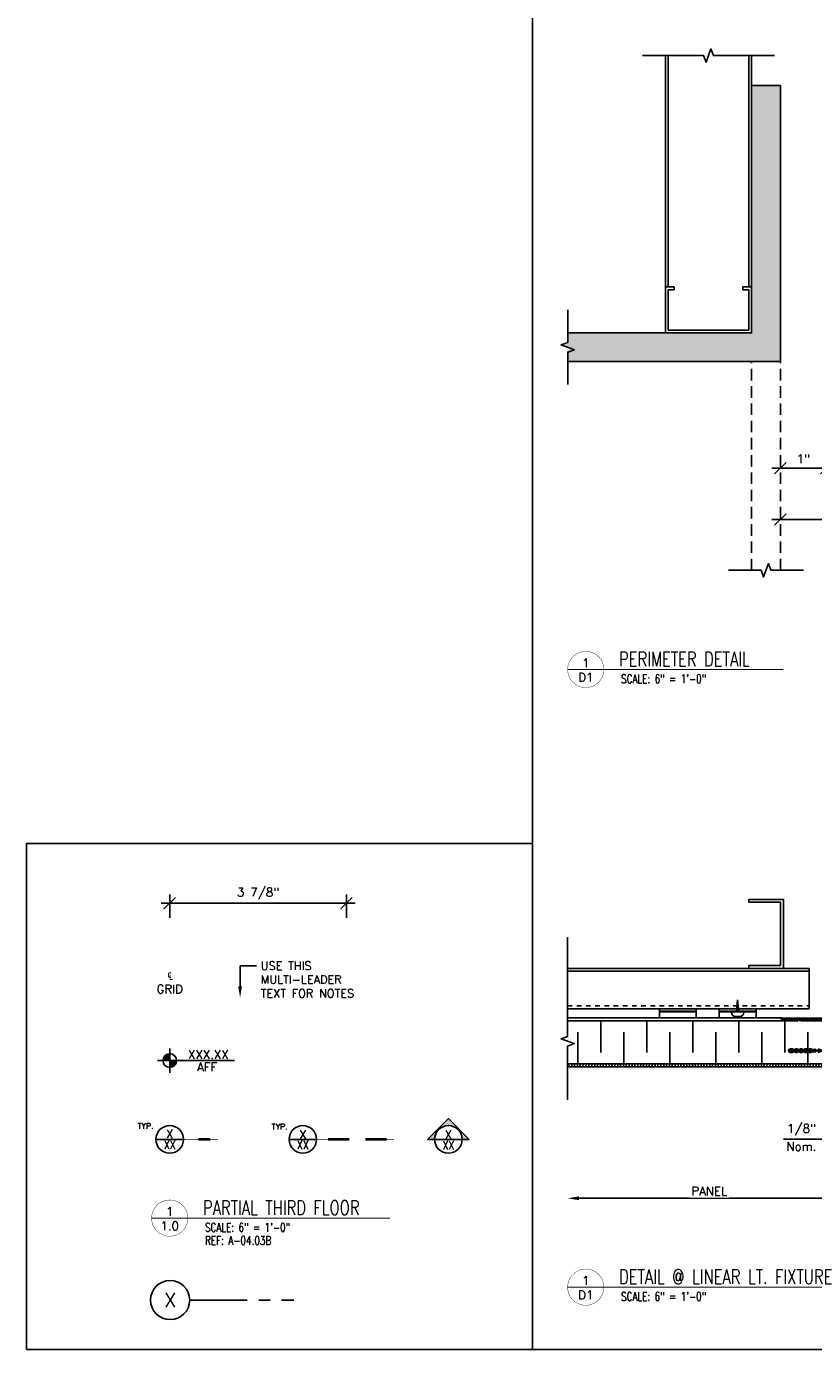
# Model space of a CAD drawing. Header units: inches. Extents: x 31 to 585, y 3457 to 3603.
# Tile 2 of 24: x 214 to 231, y 3481 to 3510. Entities that reach past the tile are written whole.
import ezdxf
from ezdxf import colors
from ezdxf.entities.mleader import LeaderData, LeaderLine
from ezdxf.enums import TextEntityAlignment as Align
from ezdxf.math import Vec2, Vec3

# ---------------------------------------------------------------- set-up
doc = ezdxf.new("R2010")
doc.units = ezdxf.units.IN
doc.header["$MEASUREMENT"] = 0
doc.linetypes.add('CENTER', pattern=[2, 1.25, -0.25, 0.25, -0.25])
doc.linetypes.add('HIDDEN', pattern=[0.375, 0.25, -0.125])
for name, color, linetype in [('1-ARCH', 1, 'Continuous'), ('1-DIM', 4, 'Continuous'), ('1-MOUNT', 155, 'Continuous'), ('1-PANEL', 6, 'Continuous'), ('1-REF', 4, 'Continuous'), ('1-TEXT', 2, 'Continuous'), ('1-TITLE', 4, 'Continuous')]:
    doc.layers.add(name, color=color, linetype=linetype)
doc.layers.add('1-VIEWPORT', color=3, linetype='Continuous', plot=False)
doc.styles.add('ROMANS', font='romans.shx')
doc.styles.add('TEXT', font='romans.shx')
doc.dimstyles.new('DIM 6-12', dxfattribs={"dimscale": 2, "dimtxt": 0.09375, "dimasz": 0.125, "dimexe": 0.09375, "dimexo": 0.09375, "dimgap": 0.03125, "dimtad": 1, "dimdec": 4, "dimzin": 3, "dimdsep": 46, "dimlunit": 5, "dimtxsty": 'TEXT', "dimblk": 'OBLIQUE', "dimcen": 0.09375, "dimdle": 0.09375, "dimclrd": 256, "dimclre": 4, "dimclrt": 2, "dimadec": 0, "dimazin": 0, "dimtfac": 1, "dimtdec": 4, "dimtmove": 0, "dimatfit": 3, "dimfxl": 0, "dimfrac": 2, "dimtolj": 1, "dimtzin": 0, "dimlwd": -1, "dimlwe": -1, "dimarcsym": 0})

# ---------------------------------------------------------------- blocks, each defined once
blk = doc.blocks.new('_Oblique')
at = {"color": 0, "linetype": 'ByBlock', "lineweight": -2}
blk.add_line((-0.5, -0.5), (0.5, 0.5), dxfattribs=at)
blk = doc.blocks.new('*D2')
at = {"layer": '1-DIM', "color": 4, "transparency": 16777216}
for p, q in [((216.641, 3490.446), (216.641, 3490.957)), ((220.485, 3490.446), (220.485, 3490.957))]:
    blk.add_line(p, q, dxfattribs=at)
at = {"layer": '1-DIM', "transparency": 16777216}
blk.add_line((216.454, 3490.769), (220.673, 3490.769), dxfattribs=at)
at = {"layer": 'Defpoints', "color": 0, "transparency": 16777216}
for p in [(220.485, 3490.769), (216.641, 3490.259), (220.485, 3490.259)]:
    blk.add_point(p, dxfattribs=at)
at = {"layer": '1-DIM', "transparency": 16777216, "xscale": 0.25, "yscale": 0.25, "zscale": 0.25, "rotation": 180}
blk.add_blockref('_Oblique', (216.641, 3490.769), dxfattribs=at)
at = {"layer": '1-DIM', "transparency": 16777216, "xscale": 0.25, "yscale": 0.25, "zscale": 0.25}
blk.add_blockref('_Oblique', (220.485, 3490.769), dxfattribs=at)
at = {"layer": '1-DIM', "color": 2, "transparency": 16777216, "insert": (218.563, 3490.975), "char_height": 0.1875, "attachment_point": 5, "style": 'TEXT', "bg_fill": 3, "box_fill_scale": 1.25, "bg_fill_color": 256, "bg_fill_true_color": 13158600, "bg_fill_transparency": 0}
blk.add_mtext('\\A1;3 7/8"', dxfattribs=at)
blk = doc.blocks.new('*U15')
at = {"layer": '1-TEXT', "color": 2, "style": 'TEXT'}
blk.add_attdef('VIEWNAME', (0.89, 0.061), '', height=0.25, dxfattribs=at)
at = {"layer": '1-TEXT', "style": 'TEXT'}
for tag, p in [('NOTE1', (0.926, -0.281)), ('NOTE2', (0.926, -0.463)), ('NOTE3', (0.926, -0.655)), ('NOTE4', (0.926, -0.832))]:
    blk.add_attdef(tag, p, '', height=0.125, dxfattribs=at)
blk.add_wipeout([(0.314, 0.314), (0.236, 0.304), (0.163, 0.275), (0.099, 0.229), (0.049, 0.168), (0.015, 0.097), (0.001, 0.02), (0.006, -0.059), (0.03, -0.134), (0.072, -0.2), (0.13, -0.254), (0.199, -0.292), (0.275, -0.312), (0.354, -0.312), (0.43, -0.292), (0.499, -0.254), (0.556, -0.2), (0.599, -0.134), (0.623, -0.059), (0.628, 0.02), (0.613, 0.097), (0.58, 0.168), (0.529, 0.229), (0.466, 0.275), (0.392, 0.304)])
at = {"layer": '1-TITLE', "const_width": 0.00651}
blk.add_lwpolyline([(0, 0, 1), (0.628, 0, 0.414214), (0.314, 0.314, 0.414214), (0, 0, 2.926408)], format="xyb", dxfattribs=at)
at = {"layer": '1-TITLE', "const_width": 0.02}
blk.add_lwpolyline([(0, 0), (4.132, 0)], dxfattribs=at)
at = {"layer": '1-TEXT', "style": 'TEXT'}
for tag, p in [('DETAIL#', (0.301, 0.094)), ('SHEET#', (0.306, -0.207))]:
    blk.add_attdef(tag, text='', height=0.125, dxfattribs=at).set_placement(p, align=Align.CENTER)
blk = doc.blocks.new('*U11')
blk.add_wipeout([(0, 7.18), (-1.78, 6.95), (-3.46, 6.29), (-4.91, 5.23), (-6.06, 3.85), (-6.83, 2.22), (-7.16, 0.45), (-7.05, -1.34), (-6.49, -3.06), (-5.53, -4.57), (-4.22, -5.81), (-2.64, -6.67), (-0.9, -7.12), (0.9, -7.12), (2.64, -6.67), (4.22, -5.81), (5.53, -4.57), (6.49, -3.06), (7.05, -1.34), (7.16, 0.45), (6.83, 2.22), (6.06, 3.85), (4.91, 5.23), (3.46, 6.29), (1.78, 6.95)])
at = {"layer": '1-REF'}
blk.add_line((7.18, 0), (-7.18, 0), dxfattribs=at)
blk.add_lwpolyline([(25, 0, 0.343, 0.343, 0), (21.24, 0, 1.46, 1.46, 0), (14.88, 0, 0.343, 0.343, 0), (7.18, 0, 0, 0, 0)], format="xyseb", dxfattribs=at)
blk.add_circle((0, 0), 7.18, dxfattribs=at)
at = {"layer": '1-REF', "color": 2, "style": 'TEXT'}
for tag, p in [('TYP.', (-17.24, 5.41)), ('DETAIL', (-1.33, 1.74)), ('PAGE', (-2.43, -4.86))]:
    blk.add_attdef(tag, p, '', height=3.43, dxfattribs=at)
blk = doc.blocks.new('*U10')
blk.add_wipeout([(0, 0.425), (-0.106, 0.412), (-0.205, 0.373), (-0.291, 0.31), (-0.359, 0.228), (-0.405, 0.131), (-0.425, 0.027), (-0.418, -0.08), (-0.385, -0.181), (-0.328, -0.271), (-0.25, -0.344), (-0.157, -0.396), (-0.053, -0.422), (0.053, -0.422), (0.157, -0.396), (0.25, -0.344), (0.328, -0.271), (0.385, -0.181), (0.418, -0.08), (0.425, 0.027), (0.405, 0.131), (0.359, 0.228), (0.291, 0.31), (0.205, 0.373), (0.106, 0.412)])
at = {"layer": '1-REF', "linetype": 'CENTER'}
blk.add_line((0.425, 0), (2.693, 0), dxfattribs=at)
at = {"layer": '1-REF'}
blk.add_circle((0, 0), 0.425, dxfattribs=at)
at = {"layer": '1-TEXT', "style": 'TEXT'}
blk.add_attdef('GRID', (-0.134, -0.155), '', height=0.312, dxfattribs=at)
blk = doc.blocks.new('*U14')
at = {"layer": '1-TEXT', "style": 'TEXT'}
for tag, p in [('ELEV.', (0.861, 0.143)), ('AFF', (0.861, -0.139))]:
    blk.add_attdef(tag, text='', height=0.188, dxfattribs=at).set_placement(p, align=Align.MIDDLE_CENTER)
blk.add_wipeout([(0, 0.149), (-0.037, 0.144), (-0.072, 0.13), (-0.102, 0.108), (-0.126, 0.08), (-0.142, 0.046), (-0.149, 0.009), (-0.146, -0.028), (-0.135, -0.063), (-0.115, -0.095), (-0.087, -0.12), (-0.055, -0.138), (-0.019, -0.148), (0.019, -0.148), (0.055, -0.138), (0.087, -0.12), (0.115, -0.095), (0.135, -0.063), (0.146, -0.028), (0.149, 0.009), (0.142, 0.046), (0.126, 0.08), (0.102, 0.108), (0.072, 0.13), (0.037, 0.144)])
at = {"layer": '1-DIM'}
h = blk.add_hatch(color=256, dxfattribs=at)
h.paths.add_polyline_path([(0, 0.149, 0.414214), (-0.149, 0), (0, 0)])
h.paths.add_polyline_path([(0.149, 0), (0, 0), (0, -0.149, 0.414214)])
for p, q in [((-0.266, 0), (0.266, 0)), ((0, 0.266), (0, -0.266))]:
    blk.add_line(p, q, dxfattribs=at)
at = {"layer": '1-DIM', "linetype": 'CENTER'}
blk.add_line((1.41, 0), (0.219, 0), dxfattribs=at)
at = {"layer": '1-DIM'}
blk.add_circle((0, 0), 0.149, dxfattribs=at)
blk = doc.blocks.new('*U12')
at = {"layer": '1-REF'}
blk.add_lwpolyline([(50.25, 0, 0.363, 0.363, 0), (46.27, 0, 1.55, 1.55, 0), (34.46, 0, 0.363, 0.363, 0)], format="xyseb", dxfattribs=at)
blk.add_wipeout([(0, 7.6), (-1.89, 7.36), (-3.66, 6.66), (-5.2, 5.54), (-6.41, 4.07), (-7.22, 2.35), (-7.58, 0.48), (-7.46, -1.42), (-6.87, -3.23), (-5.85, -4.84), (-4.46, -6.15), (-2.8, -7.06), (-0.95, -7.54), (0.95, -7.54), (2.8, -7.06), (4.46, -6.15), (5.85, -4.84), (6.87, -3.23), (7.46, -1.42), (7.58, 0.48), (7.22, 2.35), (6.41, 4.07), (5.2, 5.54), (3.66, 6.66), (1.89, 7.36)])
blk.add_line((7.6, 0), (-7.6, 0), dxfattribs=at)
blk.add_lwpolyline([(25.66, 0, 1.55, 1.55, 0), (13.84, 0, 0.363, 0.363, 0), (7.6, 0, 0, 0, 0)], format="xyseb", dxfattribs=at)
blk.add_circle((0, 0), 7.6, dxfattribs=at)
at = {"layer": '1-REF', "color": 2, "style": 'TEXT'}
for tag, p, height in [('TYP.', (-18.58, 5.41), 3.2), ('DETAIL', (-1.65, 1.13), 4.5), ('PAGE', (-3.7, -5.43), 4.5)]:
    blk.add_attdef(tag, p, '', height=height, dxfattribs=at)
blk = doc.blocks.new('*U13')
blk.add_wipeout([(0, 7.6), (-1.89, 7.36), (-3.66, 6.66), (-5.2, 5.54), (-6.41, 4.07), (-7.22, 2.35), (-7.58, 0.48), (-7.46, -1.42), (-6.87, -3.23), (-5.85, -4.84), (-4.46, -6.15), (-2.8, -7.06), (-0.95, -7.54), (0.95, -7.54), (2.8, -7.06), (4.46, -6.15), (5.85, -4.84), (6.87, -3.23), (7.46, -1.42), (7.58, 0.48), (7.22, 2.35), (6.41, 4.07), (5.2, 5.54), (3.66, 6.66), (1.89, 7.36)])
at = {"layer": '1-REF'}
blk.add_hatch(color=256, dxfattribs=at).paths.add_polyline_path([(0, 11.47), (11.47, 0), (7.6, 0, 0.414214), (0, 7.6, 0.414214), (-7.6, 0), (-11.47, 0)])
blk.add_line((-7.6, 0), (7.6, 0), dxfattribs=at)
blk.add_lwpolyline([(-7.6, 0), (-11.47, 0), (0, 11.47), (11.47, 0), (7.6, 0)], dxfattribs=at)
blk.add_circle((0, 0), 7.6, dxfattribs=at)
at = {"layer": '1-REF', "color": 2, "style": 'ROMANS'}
for tag, p in [('DETAIL', (-1.74, 1.63)), ('PAGE', (-3.51, -5.3))]:
    blk.add_attdef(tag, p, '', height=3.8, dxfattribs=at)
blk = doc.blocks.new('*D27')
at = {"layer": '1-DIM', "transparency": 16777216}
blk.add_line((229.732, 3499.11), (237.133, 3499.11), dxfattribs=at)
blk.add_solid([(237.133, 3499.152), (237.133, 3499.068), (237.383, 3499.11)], dxfattribs=at)
at = {"layer": 'Defpoints', "color": 0, "transparency": 16777216}
for p in [(229.919, 3499.11), (237.383, 3499.11), (237.383, 3499.11)]:
    blk.add_point(p, dxfattribs=at)
at = {"layer": '1-DIM', "transparency": 16777216, "xscale": 0.25, "yscale": 0.25, "zscale": 0.25, "rotation": 180}
blk.add_blockref('_Oblique', (229.919, 3499.11), dxfattribs=at)
at = {"layer": '1-DIM', "color": 2, "transparency": 16777216, "insert": (233.526, 3499.315), "char_height": 0.1875, "attachment_point": 5, "style": 'TEXT', "bg_fill": 3, "box_fill_scale": 1.25, "bg_fill_color": 256, "bg_fill_true_color": 13158600, "bg_fill_transparency": 0}
blk.add_mtext('\\A1;(*) F/D', dxfattribs=at)
blk = doc.blocks.new('*D28')
at = {"layer": '1-DIM', "color": 4, "transparency": 16777216}
blk.add_line((230.919, 3503.314), (230.919, 3500.036), dxfattribs=at)
at = {"layer": '1-DIM', "transparency": 16777216}
blk.add_line((231.107, 3500.224), (229.732, 3500.224), dxfattribs=at)
at = {"layer": 'Defpoints', "color": 0, "transparency": 16777216}
for p in [(230.919, 3503.501), (229.919, 3500.224), (229.919, 3500.224)]:
    blk.add_point(p, dxfattribs=at)
at = {"layer": '1-DIM', "transparency": 16777216, "xscale": 0.25, "yscale": 0.25, "zscale": 0.25, "rotation": 180}
blk.add_blockref('_Oblique', (229.919, 3500.224), dxfattribs=at)
at = {"layer": '1-DIM', "transparency": 16777216, "xscale": 0.25, "yscale": 0.25, "zscale": 0.25}
blk.add_blockref('_Oblique', (230.919, 3500.224), dxfattribs=at)
at = {"layer": '1-DIM', "color": 2, "transparency": 16777216, "insert": (230.419, 3500.428), "char_height": 0.1875, "attachment_point": 5, "style": 'TEXT', "bg_fill": 3, "box_fill_scale": 1.25, "bg_fill_color": 256, "bg_fill_true_color": 13158600, "bg_fill_transparency": 0}
blk.add_mtext('\\A1;1"', dxfattribs=at)
blk = doc.blocks.new('*U43')
at = {"layer": '1-TEXT', "color": 2, "style": 'TEXT'}
blk.add_attdef('VIEWNAME', (0.89, 0.061), '', height=0.25, dxfattribs=at)
at = {"layer": '1-TEXT', "style": 'TEXT'}
for tag, p in [('NOTE1', (0.926, -0.281)), ('NOTE2', (0.926, -0.463)), ('NOTE3', (0.926, -0.655)), ('NOTE4', (0.926, -0.832))]:
    blk.add_attdef(tag, p, '', height=0.125, dxfattribs=at)
blk.add_wipeout([(0.314, 0.314), (0.236, 0.304), (0.163, 0.275), (0.099, 0.229), (0.049, 0.168), (0.015, 0.097), (0.001, 0.02), (0.006, -0.059), (0.03, -0.134), (0.072, -0.2), (0.13, -0.254), (0.199, -0.292), (0.275, -0.312), (0.354, -0.312), (0.43, -0.292), (0.499, -0.254), (0.556, -0.2), (0.599, -0.134), (0.623, -0.059), (0.628, 0.02), (0.613, 0.097), (0.58, 0.168), (0.529, 0.229), (0.466, 0.275), (0.392, 0.304)])
at = {"layer": '1-TITLE', "const_width": 0.00651}
blk.add_lwpolyline([(0, 0, 1), (0.628, 0, 0.414214), (0.314, 0.314, 0.414214), (0, 0, 2.926408)], format="xyb", dxfattribs=at)
at = {"layer": '1-TITLE', "const_width": 0.02}
blk.add_lwpolyline([(0, 0), (3.739, 0)], dxfattribs=at)
at = {"layer": '1-TEXT', "style": 'TEXT'}
for tag, p in [('DETAIL#', (0.301, 0.094)), ('SHEET#', (0.306, -0.207))]:
    blk.add_attdef(tag, text='', height=0.125, dxfattribs=at).set_placement(p, align=Align.CENTER)
blk = doc.blocks.new('*D57')
at = {"layer": '1-DIM', "color": 4, "transparency": 16777216}
for p, q in [((231.016, 3487.994), (231.016, 3485.447)), ((231.141, 3487.025), (231.141, 3485.447))]:
    blk.add_line(p, q, dxfattribs=at)
at = {"layer": '1-DIM', "transparency": 16777216}
for p, q in [((231.016, 3485.635), (229.989, 3485.635)), ((231.328, 3485.635), (231.016, 3485.635))]:
    blk.add_line(p, q, dxfattribs=at)
at = {"layer": 'Defpoints', "color": 0, "transparency": 16777216}
for p in [(231.016, 3488.181), (231.141, 3487.212), (231.016, 3485.635)]:
    blk.add_point(p, dxfattribs=at)
at = {"layer": '1-DIM', "transparency": 16777216, "xscale": 0.25, "yscale": 0.25, "zscale": 0.25, "rotation": 180}
blk.add_blockref('_Oblique', (231.016, 3485.635), dxfattribs=at)
at = {"layer": '1-DIM', "transparency": 16777216, "xscale": 0.25, "yscale": 0.25, "zscale": 0.25}
blk.add_blockref('_Oblique', (231.141, 3485.635), dxfattribs=at)
at = {"layer": '1-DIM', "color": 2, "transparency": 16777216, "insert": (230.378, 3485.84), "char_height": 0.1875, "attachment_point": 5, "style": 'TEXT', "bg_fill": 3, "box_fill_scale": 1.25, "bg_fill_color": 256, "bg_fill_true_color": 13158600, "bg_fill_transparency": 0}
blk.add_mtext('\\A1;1/8"', dxfattribs=at)
at = {"layer": '1-DIM', "color": 2, "transparency": 16777216, "insert": (230.378, 3485.479), "char_height": 0.1875, "attachment_point": 5, "style": 'TEXT', "bg_fill": 3, "box_fill_scale": 1.25, "bg_fill_color": 256, "bg_fill_true_color": 13158600, "bg_fill_transparency": 0}
blk.add_mtext('\\A1;Nom.', dxfattribs=at)
blk = doc.blocks.new('*D62')
at = {"layer": '1-DIM', "color": 4, "transparency": 16777216}
blk.add_line((231.016, 3487.988), (231.016, 3484.166), dxfattribs=at)
at = {"layer": '1-DIM', "transparency": 16777216}
blk.add_line((231.203, 3484.353), (225.544, 3484.353), dxfattribs=at)
blk.add_solid([(225.544, 3484.395), (225.544, 3484.311), (225.294, 3484.353)], dxfattribs=at)
at = {"layer": 'Defpoints', "color": 0, "transparency": 16777216}
for p in [(231.016, 3488.175), (225.294, 3484.353), (225.294, 3484.353)]:
    blk.add_point(p, dxfattribs=at)
at = {"layer": '1-DIM', "transparency": 16777216, "xscale": 0.25, "yscale": 0.25, "zscale": 0.25}
blk.add_blockref('_Oblique', (231.016, 3484.353), dxfattribs=at)
at = {"layer": '1-DIM', "color": 2, "transparency": 16777216, "insert": (228.374, 3484.509), "char_height": 0.1875, "attachment_point": 5, "style": 'TEXT', "bg_fill": 3, "box_fill_scale": 1.25, "bg_fill_color": 256, "bg_fill_true_color": 13158600, "bg_fill_transparency": 0}
blk.add_mtext('\\A1;PANEL', dxfattribs=at)
blk = doc.blocks.new('*U56')
at = {"layer": '1-TEXT', "color": 2, "style": 'TEXT'}
blk.add_attdef('VIEWNAME', (0.89, 0.061), '', height=0.25, dxfattribs=at)
at = {"layer": '1-TEXT', "style": 'TEXT'}
for tag, p in [('NOTE1', (0.926, -0.281)), ('NOTE2', (0.926, -0.463)), ('NOTE3', (0.926, -0.655)), ('NOTE4', (0.926, -0.832))]:
    blk.add_attdef(tag, p, '', height=0.125, dxfattribs=at)
blk.add_wipeout([(0.314, 0.314), (0.236, 0.304), (0.163, 0.275), (0.099, 0.229), (0.049, 0.168), (0.015, 0.097), (0.001, 0.02), (0.006, -0.059), (0.03, -0.134), (0.072, -0.2), (0.13, -0.254), (0.199, -0.292), (0.275, -0.312), (0.354, -0.312), (0.43, -0.292), (0.499, -0.254), (0.556, -0.2), (0.599, -0.134), (0.623, -0.059), (0.628, 0.02), (0.613, 0.097), (0.58, 0.168), (0.529, 0.229), (0.466, 0.275), (0.392, 0.304)])
at = {"layer": '1-TITLE', "const_width": 0.00651}
blk.add_lwpolyline([(0, 0, 1), (0.628, 0, 0.414214), (0.314, 0.314, 0.414214), (0, 0, 2.926408)], format="xyb", dxfattribs=at)
at = {"layer": '1-TITLE', "const_width": 0.02}
blk.add_lwpolyline([(0, 0), (5.486, 0)], dxfattribs=at)
at = {"layer": '1-TEXT', "style": 'TEXT'}
for tag, p in [('DETAIL#', (0.301, 0.094)), ('SHEET#', (0.306, -0.207))]:
    blk.add_attdef(tag, text='', height=0.125, dxfattribs=at).set_placement(p, align=Align.CENTER)

msp = doc.modelspace()

# ---------------------------------------------------------------- hatches: boundary and pattern name
at = {"layer": '1-PANEL'}
h = msp.add_hatch(dxfattribs=at)
h.set_pattern_fill('ANSI37', scale=0.25, style=0)
h.set_pattern_definition([(45, (-1969.028572, 6937.20415), (-0.02209708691, 0.02209708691), []), (135, (-1969.028572, 6937.20415), (-0.02209708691, -0.02209708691), [])])
h.paths.add_polyline_path([(229.93759, 3488.25079, -0.57143672), (229.9462, 3488.2654), (230.53369, 3488.2654), (230.54354, 3488.25556), (230.55338, 3488.2654), (230.9045, 3488.2654, -0.29774875), (230.92739, 3488.25044), (230.97739, 3488.25044), (231.00098, 3488.26406, -0.57735027), (231.01598, 3488.2554), (231.01598, 3488.17547, -0.04254503), (231.01427, 3488.15548), (230.97474, 3487.92529), (230.99878, 3487.94546, -0.65042148), (231.0152, 3487.93742), (230.99023, 3487.27628, -0.52754321), (230.98473, 3487.27281), (230.98473, 3487.27249), (230.84836, 3487.27249, -0.41421356), (230.84443, 3487.27642), (230.84443, 3487.37406, -0.41421356), (230.86411, 3487.39375), (230.87474, 3487.39375, -0.41421356), (230.89443, 3487.37406), (230.89443, 3487.32225, 0.41421356), (230.90443, 3487.31225), (230.92498, 3487.31225, 0.41421356), (230.93498, 3487.32225), (230.93498, 3487.63375, 0.41421356), (230.92498, 3487.64375), (230.90443, 3487.64375, 0.41421356), (230.89443, 3487.63375), (230.89443, 3487.54217, -0.41421356), (230.87474, 3487.52249), (230.85427, 3487.52249, -0.41421356), (230.84443, 3487.53233), (230.84443, 3487.53749), (230.79443, 3487.53749), (230.79443, 3487.53233, -0.41421356), (230.78458, 3487.52249), (230.75427, 3487.52249, -0.41421356), (230.74443, 3487.53233), (230.74443, 3487.53749), (230.69443, 3487.53749), (230.69443, 3487.53233, -0.41421356), (230.68458, 3487.52249), (230.65427, 3487.52249, -0.41421356), (230.64443, 3487.53233), (230.64443, 3487.53749), (230.59443, 3487.53749), (230.59443, 3487.53233, -0.41421356), (230.58458, 3487.52249), (230.55427, 3487.52249, -0.41421356), (230.54443, 3487.53233), (230.54443, 3487.53749), (230.51598, 3487.53749), (230.51598, 3487.58749), (230.54443, 3487.58749), (230.54443, 3487.59264, -0.41421356), (230.55427, 3487.60249), (230.58458, 3487.60249, -0.41421356), (230.59443, 3487.59264), (230.59443, 3487.58749), (230.64443, 3487.58749), (230.64443, 3487.59264, -0.41421356), (230.65427, 3487.60249), (230.68458, 3487.60249, -0.41421356), (230.69443, 3487.59264), (230.69443, 3487.58749), (230.74443, 3487.58749), (230.74443, 3487.59264, -0.41421356), (230.75427, 3487.60249), (230.78458, 3487.60249, -0.41421356), (230.79443, 3487.59264), (230.79443, 3487.58749), (230.84443, 3487.58749), (230.84443, 3487.72268, -0.41421356), (230.86411, 3487.74237), (230.87474, 3487.74237, -0.50562633), (230.89495, 3487.71794, 0.48355105), (230.91411, 3487.69375), (230.91529, 3487.69375, 0.41421356), (230.93498, 3487.71343), (230.93498, 3487.8091, 0.41421356), (230.91529, 3487.82879), (230.91411, 3487.82879, 0.41421356), (230.89443, 3487.8091, -0.41421356), (230.87474, 3487.78942), (230.86411, 3487.78942, -0.41421356), (230.84443, 3487.8091), (230.84443, 3487.93036, -0.41421356), (230.86411, 3487.95005), (230.87474, 3487.95005, -0.41421356), (230.89443, 3487.93036), (230.89443, 3487.88879, 0.41421356), (230.90443, 3487.87879), (230.92498, 3487.87879, 0.41421356), (230.93498, 3487.88879), (230.93498, 3488.20028, 0.41421356), (230.92498, 3488.21028), (230.90443, 3488.21028, 0.41421356), (230.89443, 3488.20028), (230.89443, 3488.10871, -0.41421356), (230.87474, 3488.08902), (230.86411, 3488.08902, -0.41421356), (230.84443, 3488.10871), (230.84443, 3488.21028), (230.3712, 3488.21028), (230.28636, 3488.22524), (230.28636, 3488.20044), (230.23054, 3488.21028), (230.00287, 3488.21028, -0.26047061)])
h.paths.add_polyline_path([(230.13443, 3487.60249), (230.14443, 3487.60249), (230.18458, 3487.60249, -0.41421356), (230.19443, 3487.59264), (230.19443, 3487.58749), (230.24443, 3487.58749), (230.24443, 3487.59264, -0.41421356), (230.25427, 3487.60249), (230.28458, 3487.60249, -0.41421356), (230.29443, 3487.59264), (230.29443, 3487.58749), (230.34443, 3487.58749), (230.34443, 3487.59264, -0.41421356), (230.35427, 3487.60249), (230.38458, 3487.60249, -0.41421356), (230.39443, 3487.59264), (230.39443, 3487.58749), (230.44443, 3487.58749), (230.44443, 3487.59264, -0.41421356), (230.45427, 3487.60249), (230.48458, 3487.60249, -0.41421356), (230.49443, 3487.59264), (230.49443, 3487.58749), (230.51598, 3487.58749), (230.51598, 3487.53749), (230.49443, 3487.53749), (230.49443, 3487.53233, -0.41421356), (230.48458, 3487.52249), (230.45427, 3487.52249, -0.41421356), (230.44443, 3487.53233), (230.44443, 3487.53749), (230.39443, 3487.53749), (230.39443, 3487.53233, -0.41421356), (230.38458, 3487.52249), (230.35427, 3487.52249, -0.41421356), (230.34443, 3487.53233), (230.34443, 3487.53749), (230.29443, 3487.53749), (230.29443, 3487.53233, -0.41421356), (230.28458, 3487.52249), (230.25427, 3487.52249, -0.41421356), (230.24443, 3487.53233), (230.24443, 3487.53749), (230.19443, 3487.53749), (230.19443, 3487.53233, -0.41421356), (230.18458, 3487.52249), (230.13443, 3487.52249, -1)], flags=17)
h = msp.add_hatch(dxfattribs=at)
h.set_pattern_fill('ANSI31', color=8, scale=0.5, angle=45, style=0)
h.set_pattern_definition([(90, (-20.930165, -0.14575), (-0.0625, 1e-17), [])])
h.paths.add_polyline_path([(225.29444, 3487.27481), (225.29444, 3487.21231), (230.98473, 3487.21231), (230.98473, 3487.27481)])

# ---------------------------------------------------------------- linework, layer by layer
at = {"layer": '1-ARCH', "color": 8}
for p, q in [((227.41934, 3504.16499), (227.41934, 3509.19387)), ((227.48184, 3504.16499), (227.48184, 3509.19387)), ((229.23184, 3504.16499), (229.23184, 3509.19387)), ((229.29434, 3503.16499), (229.29434, 3509.19387))]:
    msp.add_line(p, q, dxfattribs=at)
at = {"layer": '1-ARCH'}
for p, q in [((229.29434, 3508.53999), (229.91934, 3508.53999)), ((229.29434, 3503.16499), (229.29434, 3508.53999)), ((229.91934, 3502.53999), (229.91934, 3508.53999)), ((225.29522, 3503.16499), (229.29434, 3503.16499))]:
    msp.add_line(p, q, dxfattribs=at)
at = {"layer": '1-ARCH', "linetype": 'HIDDEN'}
msp.add_line((229.29434, 3498.00557), (229.29434, 3502.53999), dxfattribs=at)
at = {"layer": '1-ARCH', "color": 8}
msp.add_lwpolyline([(227.41934, 3504.16499), (227.60684, 3504.16499), (227.60684, 3504.10249), (227.48184, 3504.10249), (227.48184, 3503.22749), (229.23184, 3503.22749), (229.23184, 3504.10249), (229.10684, 3504.10249), (229.10684, 3504.16499), (229.29434, 3504.16499), (229.29434, 3503.16499), (227.41934, 3503.16499)], close=True, dxfattribs=at)
at = {"layer": '1-DIM'}
for points in [[(229.79434, 3509.19387), (228.46231, 3509.19387), (228.40958, 3509.33875), (228.30411, 3509.04898), (228.25137, 3509.19387), (226.91934, 3509.19387)], [(225.29522, 3503.66499), (225.29522, 3502.95796), (225.15033, 3502.90522), (225.44011, 3502.79975), (225.29522, 3502.74702), (225.29522, 3502.03999)], [(228.79434, 3498.00557), (229.50137, 3498.00557), (229.55411, 3497.86069), (229.65958, 3498.15046), (229.71231, 3498.00557), (230.41934, 3498.00557)]]:
    msp.add_lwpolyline(points, dxfattribs=at)
at = {"layer": '1-MOUNT', "color": 1}
for p, q in [((225.29444, 3489.34899), (230.54807, 3489.34899)), ((230.54807, 3488.47399), (230.54807, 3489.34899)), ((225.29444, 3489.28649), (230.54807, 3489.28649)), ((225.29444, 3488.47399), (230.54807, 3488.47399))]:
    msp.add_line(p, q, dxfattribs=at)
at = {"layer": '1-MOUNT', "color": 1, "linetype": 'HIDDEN', "ltscale": 0.125}
msp.add_line((225.29444, 3488.53649), (230.54807, 3488.53649), dxfattribs=at)
at = {"layer": '1-MOUNT'}
for p, q in [((228.964, 3488.40793), (228.99023, 3488.66471)), ((229.01646, 3488.40793), (228.99023, 3488.66471)), ((228.09088, 3488.41903), (227.29213, 3488.41903)), ((228.09088, 3488.40793), (227.29213, 3488.40793)), ((229.3896, 3488.41903), (228.59085, 3488.41903)), ((229.3896, 3488.40793), (228.59085, 3488.40793))]:
    msp.add_line(p, q, dxfattribs=at)
at = {"layer": '1-MOUNT', "color": 8}
msp.add_lwpolyline([(229.92294, 3489.41149), (229.92294, 3490.78649), (229.23544, 3490.78649), (229.23544, 3490.84899), (229.98544, 3490.84899), (229.98544, 3489.34899), (229.23544, 3489.34899), (229.23544, 3489.41149)], close=True, dxfattribs=at)
at = {"layer": '1-MOUNT'}
for points in [[(229.0097, 3488.47358), (228.96998, 3488.46601)], [(229.00801, 3488.49062), (228.97174, 3488.4832)], [(229.00632, 3488.50715), (228.97349, 3488.50089)], [(229.00463, 3488.52368), (228.97525, 3488.51808)], [(229.00294, 3488.54022), (228.977, 3488.53527)], [(229.00126, 3488.55675), (228.97876, 3488.55246)], [(228.99957, 3488.57328), (228.98052, 3488.56965)], [(228.99788, 3488.58982), (228.98227, 3488.58684)], [(228.99619, 3488.60635), (228.98403, 3488.60403)], [(228.9945, 3488.62288), (228.98578, 3488.62122)], [(228.99281, 3488.63942), (228.98754, 3488.63841)], [(228.99112, 3488.65595), (228.9893, 3488.6556)], [(229.01477, 3488.42448), (228.96471, 3488.41494)], [(229.01308, 3488.44102), (228.96647, 3488.43213)], [(229.01139, 3488.45755), (228.96822, 3488.44932)]]:
    msp.add_lwpolyline(points, dxfattribs=at)
at = {"layer": '1-PANEL'}
for p, q in [((229.95348, 3488.27481), (225.29444, 3488.27481)), ((230.01598, 3488.21231), (225.29444, 3488.21231)), ((230.98473, 3487.27481), (225.29444, 3487.27481)), ((230.98473, 3487.21231), (225.29444, 3487.21231))]:
    msp.add_line(p, q, dxfattribs=at)
at = {"layer": '1-PANEL', "color": 8}
for p, q in [((226.01598, 3488.21231), (226.01598, 3487.52481)), ((227.01598, 3488.21231), (227.01598, 3487.52481)), ((228.01598, 3488.21231), (228.01598, 3487.52481)), ((229.01598, 3488.21231), (229.01598, 3487.52481)), ((230.01598, 3488.21231), (230.01598, 3487.52481)), ((225.51598, 3487.96231), (225.51598, 3487.27481)), ((226.51598, 3487.96231), (226.51598, 3487.27481)), ((227.51598, 3487.96231), (227.51598, 3487.27481)), ((228.51598, 3487.96231), (228.51598, 3487.27481)), ((229.51598, 3487.96231), (229.51598, 3487.27481)), ((230.51598, 3487.96231), (230.51598, 3487.27481))]:
    msp.add_line(p, q, dxfattribs=at)
at = {"layer": '1-PANEL', "color": 7}
for points in [[(230.84443, 3488.21028), (230.3712, 3488.21028), (230.28636, 3488.22524), (230.28636, 3488.20044), (230.23054, 3488.21028), (230.00287, 3488.21028, -0.26047061), (229.93759, 3488.25079, -0.57143672), (229.9462, 3488.2654), (230.53369, 3488.2654), (230.54354, 3488.25556), (230.55338, 3488.2654), (230.9045, 3488.2654, -0.29774875)], [(230.64443, 3487.53749), (230.59443, 3487.53749), (230.59443, 3487.53233, -0.41421356), (230.58458, 3487.52249), (230.55427, 3487.52249, -0.41421356), (230.54443, 3487.53233), (230.54443, 3487.53749), (230.49443, 3487.53749), (230.49443, 3487.53233, -0.41421356), (230.48458, 3487.52249), (230.45427, 3487.52249, -0.41421356), (230.44443, 3487.53233), (230.44443, 3487.53749), (230.39443, 3487.53749), (230.39443, 3487.53233, -0.41421356), (230.38458, 3487.52249), (230.35427, 3487.52249, -0.41421356), (230.34443, 3487.53233), (230.34443, 3487.53749), (230.29443, 3487.53749), (230.29443, 3487.53233, -0.41421356), (230.28458, 3487.52249), (230.25427, 3487.52249, -0.41421356), (230.24443, 3487.53233), (230.24443, 3487.53749), (230.19443, 3487.53749), (230.19443, 3487.53233, -0.41421356), (230.18458, 3487.52249), (230.13443, 3487.52249, -1), (230.13443, 3487.60249), (230.14443, 3487.60249), (230.18458, 3487.60249, -0.41421356), (230.19443, 3487.59264), (230.19443, 3487.58749), (230.24443, 3487.58749), (230.24443, 3487.59264, -0.41421356), (230.25427, 3487.60249), (230.28458, 3487.60249, -0.41421356), (230.29443, 3487.59264), (230.29443, 3487.58749), (230.34443, 3487.58749), (230.34443, 3487.59264, -0.41421356), (230.35427, 3487.60249), (230.38458, 3487.60249, -0.41421356), (230.39443, 3487.59264), (230.39443, 3487.58749), (230.44443, 3487.58749), (230.44443, 3487.59264, -0.41421356), (230.45427, 3487.60249), (230.48458, 3487.60249, -0.41421356), (230.49443, 3487.59264), (230.49443, 3487.58749), (230.54443, 3487.58749), (230.54443, 3487.59264, -0.41421356), (230.55427, 3487.60249), (230.58458, 3487.60249, -0.41421356), (230.59443, 3487.59264), (230.59443, 3487.58749), (230.64443, 3487.58749)]]:
    msp.add_lwpolyline(points, format="xyb", dxfattribs=at)
at = {"layer": 'Defpoints', "color": 3}
msp.add_lwpolyline([(224.52641, 3527.06477), (283.76922, 3527.06477), (283.76922, 3481.06477), (224.52641, 3481.06477)], close=True, dxfattribs=at)

# ---------------------------------------------------------------- block references
at = {"layer": '1-TITLE'}
ref = msp.add_blockref('*U15', (216.2472, 3483.92189), dxfattribs=dict(at, xscale=1.254172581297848, yscale=1.254172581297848, zscale=1.254172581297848))
ref.add_attrib('VIEWNAME', 'PARTIAL THIRD FLOOR', (217.36354, 3483.99105), dxfattribs={"color": 2, "height": 0.312495, "style": 'TEXT', "width": 0.75})
ref.add_attrib('DETAIL#', '1', dxfattribs={"color": 2, "height": 0.1875, "style": 'TEXT'}).set_placement((216.64129, 3484.06566), align=Align.MIDDLE_CENTER)
ref.add_attrib('SHEET#', '1.0', dxfattribs={"color": 2, "height": 0.1875, "style": 'TEXT'}).set_placement((216.64129, 3483.75211), align=Align.MIDDLE_CENTER)
ref.add_attrib('NOTE1', 'SCALE: 6" = 1\'-0"', dxfattribs={"color": 2, "height": 0.1875, "style": 'TEXT', "width": 0.75}).set_placement((217.40874, 3483.5699), align=Align.BOTTOM_LEFT)
ref.add_attrib('NOTE2', 'REF: A-04.03B', (217.40874, 3483.34142), dxfattribs={"color": 2, "height": 0.1875, "style": 'TEXT', "width": 0.75})

# ---------------------------------------------------------------- texts
at = {"layer": '1-DIM', "insert": (216.64129, 3489.05742), "char_height": 0.1875, "width": 0.9557087, "attachment_point": 5, "style": 'TEXT'}
msp.add_mtext('\\A1;℄\\PGRID', dxfattribs=at)

# ---------------------------------------------------------------- dimensions: what is measured, and where the dimension line sits
at = {"layer": '1-DIM'}
dim = msp.add_linear_dim(base=(220.48506, 3490.76926), p1=(216.64129, 3490.25879), p2=(220.48506, 3490.25879), dimstyle='DIM 6-12', override={"dimpost": '"'}, dxfattribs=at)
dim.commit()
dim.dimension.update_dxf_attribs({"geometry": '*D2', "text_midpoint": (218.56317, 3490.97462)})

# ---------------------------------------------------------------- leaders
at = {"layer": '1-TEXT'}
ml = msp.add_multileader_mtext('Standard', dxfattribs=at)
ml.set_content('USE THIS MULTI-LEADER TEXT FOR NOTES', color=256, style='TEXT')
ml.set_leader_properties(color=4, linetype='ByLayer', lineweight=-1)
ml.build(insert=Vec2(0, 0))
ml.multileader.update_dxf_attribs({"dogleg_length": 0.36, "arrow_head_size": 0.25})
ctx = ml.context
ctx.base_point, ctx.char_height, ctx.arrow_head_size, ctx.landing_gap_size, ctx.plane_origin = Vec3(218.53197, 3489.40831), 0.18, 0.25, 0.09, Vec3(217.17605, 3488.24216)
notes = []
notes.append((ctx, [(0, (1, 1, 0), (218.17197, 3489.40831), (1, 0), 0.36, [(0, [(218.17197, 3488.71377)], 0, [])])]))
ctx.mtext.insert, ctx.mtext.width, ctx.mtext.flow_direction = Vec3(218.62197, 3489.49831), 2.2811959, 5
for ctx, leaders in notes:
    for number, flags, end, landing, length, lines in leaders:
        leader = LeaderData()
        leader.index, (leader.has_last_leader_line, leader.has_dogleg_vector, leader.attachment_direction) = number, flags
        leader.last_leader_point, leader.dogleg_vector, leader.dogleg_length = Vec3(end), Vec3(landing), length
        for number, points, colour, breaks in lines:
            line = LeaderLine()
            line.index, line.vertices, line.color, line.breaks = number, Vec3.list(points), colors.encode_raw_color(colour), breaks
            leader.lines.append(line)
        ctx.leaders.append(leader)

# ---------------------------------------------------------------- next in the draw order: linework, layer by layer
at = {"layer": '1-VIEWPORT'}
msp.add_lwpolyline([(224.52641, 3481.06477), (224.52641, 3492.06477), (213.52641, 3492.06477)], dxfattribs=at)
msp.add_lwpolyline([(213.52641, 3481.06477), (224.52641, 3481.06477), (224.52641, 3492.06477), (213.52641, 3492.06477)], close=True, dxfattribs=at)

# ---------------------------------------------------------------- next in the draw order: block references
at = {"layer": '1-TITLE'}
ref = msp.add_blockref('*U43', (225.29444, 3495.84768), dxfattribs=dict(at, xscale=1.254172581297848, yscale=1.254172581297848, zscale=1.254172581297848))
ref.add_attrib('VIEWNAME', 'PERIMETER DETAIL', (226.41078, 3495.91684), dxfattribs={"color": 2, "height": 0.312495, "style": 'TEXT', "width": 0.75})
ref.add_attrib('DETAIL#', '1', dxfattribs={"color": 2, "height": 0.1875, "style": 'TEXT'}).set_placement((225.68853, 3495.99145), align=Align.MIDDLE_CENTER)
ref.add_attrib('SHEET#', 'D1', dxfattribs={"color": 2, "height": 0.1875, "style": 'TEXT'}).set_placement((225.68853, 3495.67789), align=Align.MIDDLE_CENTER)
ref.add_attrib('NOTE1', 'SCALE: 6" = 1\'-0"', dxfattribs={"color": 2, "height": 0.1875, "style": 'TEXT', "width": 0.75}).set_placement((226.45598, 3495.49568), align=Align.BOTTOM_LEFT)
ref = msp.add_blockref('*U56', (225.29366, 3482.42062), dxfattribs=dict(at, xscale=1.254172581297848, yscale=1.254172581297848, zscale=1.254172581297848))
ref.add_attrib('VIEWNAME', 'DETAIL @ LINEAR LT. FIXTURE', (226.41, 3482.48978), dxfattribs={"color": 2, "height": 0.312495, "style": 'TEXT', "width": 0.75})
ref.add_attrib('DETAIL#', '1', dxfattribs={"color": 2, "height": 0.1875, "style": 'TEXT'}).set_placement((225.68775, 3482.56438), align=Align.MIDDLE_CENTER)
ref.add_attrib('SHEET#', 'D1', dxfattribs={"color": 2, "height": 0.1875, "style": 'TEXT'}).set_placement((225.68775, 3482.25083), align=Align.MIDDLE_CENTER)
ref.add_attrib('NOTE1', 'SCALE: 6" = 1\'-0"', dxfattribs={"color": 2, "height": 0.1875, "style": 'TEXT', "width": 0.75}).set_placement((226.4552, 3482.06862), align=Align.BOTTOM_LEFT)

# ---------------------------------------------------------------- next in the draw order: dimensions: what is measured, and where the dimension line sits
at = {"layer": '1-DIM'}
dim = msp.add_linear_dim(base=(229.91934, 3500.22353), p1=(230.91934, 3503.50102), p2=(229.91934, 3500.22353), dimstyle='DIM 6-12', override={"dimpost": '"', "dimtmove": 2}, dxfattribs=at)
dim.commit()
dim.dimension.update_dxf_attribs({"geometry": '*D28', "text_midpoint": (230.41934, 3500.42809), "dimtype": 160})
dim = msp.add_linear_dim(base=(237.38271, 3499.10995), p1=(229.91934, 3499.10995), p2=(237.38271, 3499.10995), angle=180, text='(*) F/D', dimstyle='DIM 6-12', override={"dimpost": '"', "dimblk1": 'Oblique', "dimsah": 1}, dxfattribs=at)
dim.commit()
dim.dimension.update_dxf_attribs({"geometry": '*D27', "text_midpoint": (233.52603, 3499.31531)})
dim = msp.add_linear_dim(base=(231.01598, 3485.63478), p1=(231.14098, 3487.21231), p2=(231.01598, 3488.18106), text='<>\\XNom.', dimstyle='DIM 6-12', override={"dimpost": '"'}, dxfattribs=at)
dim.commit()
dim.dimension.update_dxf_attribs({"geometry": '*D57', "text_midpoint": (230.37758, 3485.63478)})

# ---------------------------------------------------------------- next in the draw order: hatches: boundary and pattern name
at = {"layer": '1-ARCH'}
h = msp.add_hatch(dxfattribs=at)
h.set_pattern_fill('AR-SAND', color=8, scale=0.08, style=0)
h.set_pattern_definition([(37.5, (-43.12482, -14.42817), (-0.0050394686, 0.1541459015), [0, -0.1216, 0, -0.136, 0, -0.13]), (7.5, (-43.12482, -14.42817), (0.141582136, 0.225771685), [0, -0.0656, 0, -0.1096, 0, -0.042]), (327.5, (-43.22322, -14.42817), (0.249131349, 0.0004527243), [0, -0.04, 0, -0.144, 0, -0.188]), (317.5, (-43.22322, -14.42817), (0.240490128, 0.070214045), [0, -0.02, 0, -0.0944, 0, -0.108])])
h.paths.add_polyline_path([(229.91934, 3508.53999), (229.29434, 3508.53999), (229.29434, 3503.16499), (225.29522, 3503.16499), (225.29522, 3502.9228), (225.19863, 3502.88764), (225.39181, 3502.81733), (225.29522, 3502.78218), (225.29522, 3502.53999), (229.91934, 3502.53999), (229.91934, 3503.16499)])

# ---------------------------------------------------------------- next in the draw order: linework, layer by layer
msp.add_line((225.29522, 3502.53999), (229.91934, 3502.53999), dxfattribs=at)
at = {"layer": '1-ARCH', "linetype": 'HIDDEN'}
msp.add_line((229.91934, 3498.00557), (229.91934, 3502.53999), dxfattribs=at)

# ---------------------------------------------------------------- next in the draw order: block references
at = {"layer": '1-DIM'}
ref = msp.add_blockref('*U14', (216.64129, 3487.34557), dxfattribs=at)
ref.add_attrib('AFF', 'AFF', dxfattribs={"height": 0.1875, "style": 'TEXT'}).set_placement((217.45601, 3487.20754), align=Align.MIDDLE_CENTER)
ref.add_attrib('ELEV.', 'XXX.XX', dxfattribs={"height": 0.1875, "style": 'TEXT'}).set_placement((217.48124, 3487.47702), align=Align.MIDDLE_CENTER)
at = {"layer": '1-REF'}
ref = msp.add_blockref('*U11', (216.64129, 3485.63373), dxfattribs=dict(at, xscale=0.04166600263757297, yscale=0.04166600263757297, zscale=0.04166600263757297))
ref.add_attrib('TYP.', 'TYP.', (215.94081, 3485.861), dxfattribs={"color": 2, "height": 0.125, "style": 'TEXT'})
ref.add_attrib('PAGE', 'XX', dxfattribs={"color": 2, "height": 0.1875, "style": 'TEXT', "width": 0.8}).set_placement((216.64129, 3485.5161), align=Align.MIDDLE_CENTER)
ref.add_attrib('DETAIL', 'X', dxfattribs={"color": 2, "height": 0.1875, "style": 'TEXT'}).set_placement((216.64129, 3485.75181), align=Align.MIDDLE_CENTER)
ref = msp.add_blockref('*U12', (219.5358, 3485.63373), dxfattribs=dict(at, xscale=0.03937007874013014, yscale=0.03937007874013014, zscale=0.03937007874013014))
ref.add_attrib('DETAIL', 'X', dxfattribs={"color": 2, "height": 0.1875, "style": 'TEXT'}).set_placement((219.5358, 3485.7397), align=Align.MIDDLE_CENTER)
ref.add_attrib('PAGE', 'XX', dxfattribs={"color": 2, "height": 0.1875, "style": 'TEXT', "width": 0.8}).set_placement((219.5358, 3485.51592), align=Align.MIDDLE_CENTER)
ref.add_attrib('TYP.', 'TYP.', (218.85644, 3485.84689), dxfattribs={"color": 2, "height": 0.125, "style": 'TEXT'})
ref = msp.add_blockref('*U13', (222.70067, 3485.63373), dxfattribs=dict(at, xscale=0.03937007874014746, yscale=0.03937007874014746, zscale=0.03937007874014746))
ref.add_attrib('PAGE', 'XX', dxfattribs={"color": 2, "height": 0.1875, "style": 'TEXT', "width": 0.8}).set_placement((222.70067, 3485.51011), align=Align.MIDDLE_CENTER)
ref.add_attrib('DETAIL', 'X', dxfattribs={"color": 2, "height": 0.1875, "style": 'TEXT'}).set_placement((222.70067, 3485.742), align=Align.MIDDLE_CENTER)
ref = msp.add_blockref('*U10', (216.65066, 3482.13989), dxfattribs=at)
ref.add_attrib('GRID', 'X', dxfattribs={"color": 2, "height": 0.3125, "style": 'TEXT'}).set_placement((216.65066, 3482.13989), align=Align.MIDDLE_CENTER)

# ---------------------------------------------------------------- next in the draw order: dimensions: what is measured, and where the dimension line sits
at = {"layer": '1-DIM'}
dim = msp.add_linear_dim(base=(225.29444, 3484.35307), p1=(231.01598, 3488.17547), p2=(225.29444, 3484.35307), text='PANEL', dimstyle='DIM 6-12', override={"dimpost": '"', "dimblk1": 'Oblique', "dimsah": 1}, dxfattribs=at)
dim.commit()
dim.dimension.update_dxf_attribs({"geometry": '*D62', "text_midpoint": (228.37396, 3484.35307), "dimtype": 160})

# ---------------------------------------------------------------- next in the draw order: linework, layer by layer
msp.add_lwpolyline([(225.29444, 3490.02849), (225.29444, 3487.87321), (225.14955, 3487.82047), (225.43933, 3487.715), (225.29444, 3487.66227), (225.29444, 3486.49112)], dxfattribs=at)
at = {"layer": '1-MOUNT'}
for points in [[(227.29213, 3488.47399), (227.29213, 3488.27481), (228.09088, 3488.27481), (228.09088, 3488.47399)], [(228.59085, 3488.47399), (228.59085, 3488.27481), (229.3896, 3488.27481), (229.3896, 3488.47399)]]:
    msp.add_lwpolyline(points, close=True, dxfattribs=at)
msp.add_lwpolyline([(228.85377, 3488.40793), (228.85377, 3488.39656, 0.41421356), (228.94474, 3488.30559), (229.03571, 3488.30559, 0.41421356), (229.12668, 3488.39656), (229.12668, 3488.40793)], format="xyb", close=True, dxfattribs=at)

doc.saveas('drawing.dxf')
